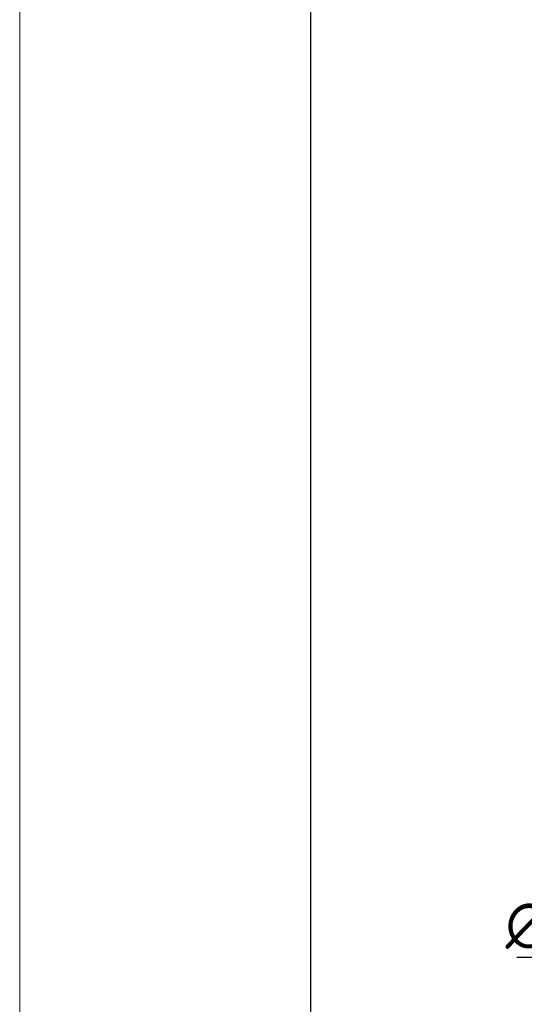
# Model space of a CAD drawing. Header units: millimetres. Extents: x 821 to 1314, y 1003 to 1351.
# Tile 2 of 9: x 821 to 872, y 1174 to 1273. Entities that reach past the tile are written whole.
import ezdxf

# ---------------------------------------------------------------- set-up
doc = ezdxf.new("R2010")
doc.units = ezdxf.units.MM
doc.layers.add('图框_外框线', color=7, linetype='Continuous', lineweight=18)
doc.layers.add('尺寸线层', color=3, linetype='Continuous', lineweight=18)
doc.styles.add('工程字', font='txt')
doc.dimstyles.new('副本 ISO-25', dxfattribs={"dimtxt": 4.5, "dimasz": 2.5, "dimexe": 1.25, "dimexo": 0.625, "dimtad": 1, "dimtxsty": '工程字', "dimcen": 2.5, "dimdle": 5, "dimadec": 0, "dimazin": 0, "dimtfac": 1, "dimtmove": 0, "dimatfit": 3, "dimfxl": 1, "dimtolj": 1, "dimarcsym": 0})

msp = doc.modelspace()

# ---------------------------------------------------------------- linework, layer by layer
at = {"layer": '图框_外框线', "color": 3}
msp.add_lwpolyline([(821.3881, 1002.5151), (1313.7222, 1002.5151), (1313.7222, 1350.6657), (821.3881, 1350.6657)], close=True, dxfattribs=at)
at = {"layer": '图框_外框线', "color": 3, "lineweight": 25}
msp.add_lwpolyline([(850.6937, 1008.3762), (1307.8611, 1008.3762), (1307.8611, 1344.8046), (850.6937, 1344.8046)], close=True, dxfattribs=at)

# ---------------------------------------------------------------- texts
at = {"layer": '尺寸线层', "insert": (876.0278, 1182.1228), "char_height": 4.5, "attachment_point": 5, "style": '工程字'}
msp.add_mtext('\\A1;∅70', dxfattribs=at)

# ---------------------------------------------------------------- leaders
at = {"layer": '尺寸线层'}
msp.add_leader([(891.3828, 1203.1444), (880.7793, 1178.8728), (871.4621, 1178.8728)], dimstyle='副本 ISO-25', override={"dimgap": 0.625, "dimtad": 0}, dxfattribs=at)

doc.saveas('drawing.dxf')
